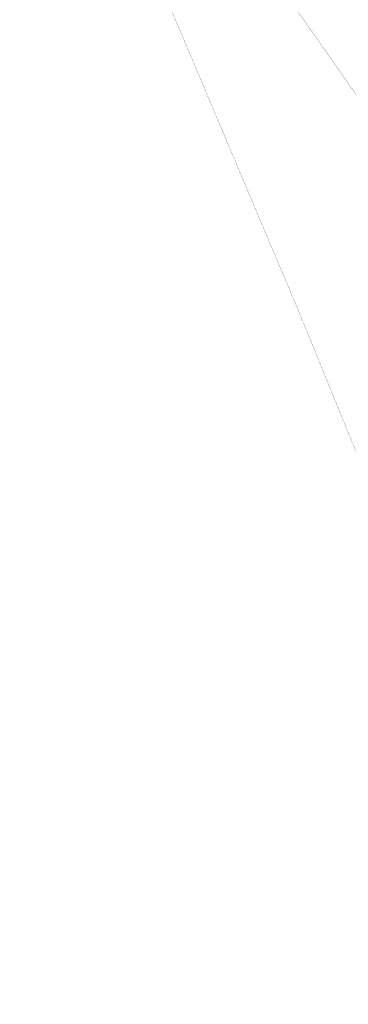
# Model space of a CAD drawing. Header units: metres. Extents: x 685671 to 686635, y 6588408 to 6589199.
# Tile 26 of 34: x 686282 to 686320, y 6588737 to 6588851. Entities that reach past the tile are written whole.
import ezdxf

# ---------------------------------------------------------------- set-up
doc = ezdxf.new("R2010")
doc.units = ezdxf.units.M
doc.linetypes.add('Kohtla-Järve PPA ühishoone G20$0$KATASTRIPIIR', pattern=[7, 4, -1, 1, -1])
doc.layers.add('Kohtla-Järve PPA ühishoone G20$0$PIIR', color=224, linetype='Continuous', lineweight=13)

# ---------------------------------------------------------------- blocks, each defined once
blk = doc.blocks.new('Kohtla-Järve PPA ühishoone G20')
at = {"layer": 'Kohtla-Järve PPA ühishoone G20$0$PIIR', "color": 1, "linetype": 'Kohtla-Järve PPA ühishoone G20$0$KATASTRIPIIR', "ltscale": 0.5, "const_width": 0.02, "flags": 128}
blk.add_lwpolyline([(686281.75, 6588894.04), (686313.9, 6588817.9), (686387.96, 6588636.52), (686393.83, 6588611.46), (686397.3, 6588578.58), (686390.61, 6588575.29), (686402.13, 6588550.74), (686419.69, 6588550.98), (686437.21, 6588555), (686425.66, 6588581.85), (686404.43, 6588634.36), (686384.68, 6588678.95), (686372.21, 6588711.77), (686350.12, 6588765.19), (686353.31, 6588766.48), (686342.04, 6588795.01), (686339.99, 6588794.19), (686320.8, 6588842.52), (686312.51, 6588854.38), (686292.44, 6588898.66), (686281.75, 6588894.04)], dxfattribs=at)

msp = doc.modelspace()

# ---------------------------------------------------------------- block references
at = {"color": 251, "true_color": 0x636466}
msp.add_blockref('Kohtla-Järve PPA ühishoone G20', (0, 0), dxfattribs=at)

doc.saveas('drawing.dxf')
